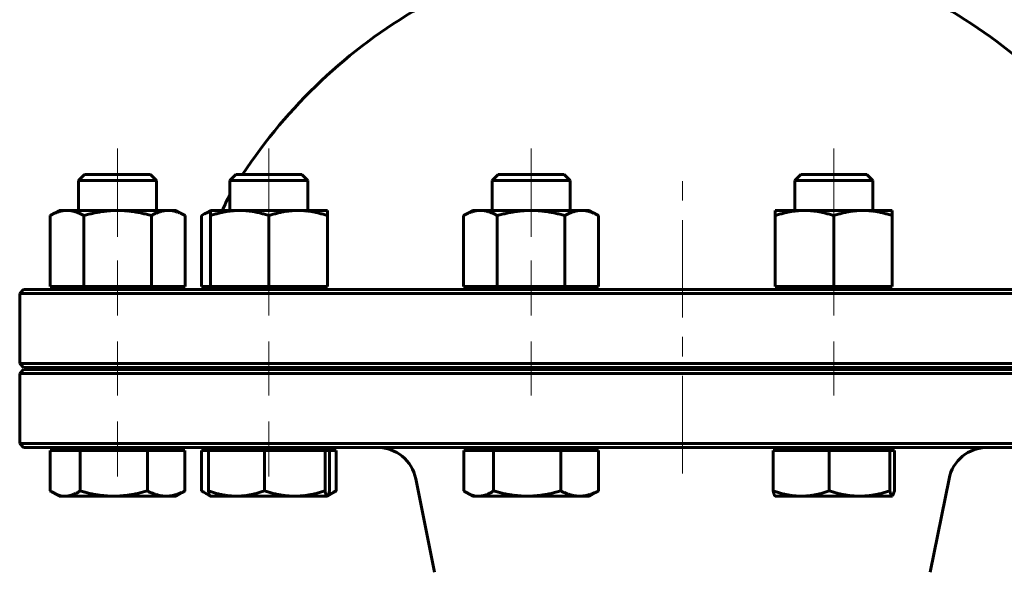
# Model space of a CAD drawing. Header units: millimetres. Extents: x 0 to 624, y -10 to 420.
# Tile 6 of 15: x 139 to 215, y 237 to 279. Entities that reach past the tile are written whole.
import ezdxf

# ---------------------------------------------------------------- set-up
doc = ezdxf.new("R2010")
doc.units = ezdxf.units.MM
for name, pattern in [('K5LT_AXLED', [12, 7.5, -1.5, 1.5, -1.5]), ('K5LT_BASIC', [0]), ('K5LT_THIN', [0])]:
    doc.linetypes.add(name, pattern=pattern)
doc.layers.add('Системный слой', color=7, linetype='Continuous')
doc.layers.add('Системный слой (1)', color=251, linetype='Continuous', true_color=0x6c6c6c)
doc.styles.add('KDIMTEXTSTYLE', font='txt', dxfattribs={"width": 0.96, "oblique": 15, "height": 5})
doc.styles.add('KTEXTSTYLE', font='txt', dxfattribs={"width": 0.96, "height": 5})
doc.dimstyles.new('KDIMSTYLE (0.20)', dxfattribs={"dimtxt": 5, "dimasz": 1, "dimexe": 2, "dimexo": 0, "dimgap": 1, "dimtad": 1, "dimlfac": 5, "dimtxsty": 'KDIMTEXTSTYLE', "dimsah": 1, "dimcen": 0, "dimdle": 1, "dimadec": 0, "dimazin": 0, "dimtfac": 0.667, "dimtmove": 0, "dimatfit": 3, "dimfxl": 1, "dimtvp": 1, "dimtolj": 1, "dimtzin": 0, "dimarcsym": 0})

# ---------------------------------------------------------------- blocks, each defined once
blk = doc.blocks.new('U0')
at = {"layer": 'Системный слой (1)', "color": 143, "linetype": 'K5LT_BASIC', "lineweight": 60, "true_color": 0x33acca}
for p, q in [((190.415, 252.564), (139.715, 252.564)), ((241.115, 252.564), (190.415, 252.564))]:
    blk.add_line(p, q, dxfattribs=at)
blk = doc.blocks.new('U1')
at = {"layer": 'Системный слой (1)', "color": 143, "linetype": 'K5LT_BASIC', "lineweight": 60, "true_color": 0x33acca}
for p, q in [((190.415, 258.714), (139.715, 258.714)), ((241.115, 258.714), (190.415, 258.714))]:
    blk.add_line(p, q, dxfattribs=at)
blk = doc.blocks.new('U2')
at = {"layer": 'Системный слой (1)', "color": 143, "linetype": 'K5LT_BASIC', "lineweight": 60, "true_color": 0x33acca}
for p, q in [((139.715, 246.564), (190.415, 246.564)), ((190.415, 246.564), (241.115, 246.564))]:
    blk.add_line(p, q, dxfattribs=at)
blk = doc.blocks.new('U7')
at = {"layer": 'Системный слой (1)', "color": 143, "linetype": 'K5LT_BASIC', "lineweight": 60, "true_color": 0x33acca}
for p, q in [((139.715, 252.714), (190.415, 252.714)), ((190.415, 252.714), (241.115, 252.714))]:
    blk.add_line(p, q, dxfattribs=at)
blk = doc.blocks.new('U8')
at = {"layer": 'Системный слой (1)', "color": 143, "linetype": 'K5LT_BASIC', "lineweight": 60, "true_color": 0x33acca}
for start, end in [(102.8395, 108.40974), (71.59026, 77.1605), (119.98201, 146.69229), (33.30771, 60.01799)]:
    blk.add_arc((190.415, 245.324), 40.5, start, end, dxfattribs=at)
blk = doc.blocks.new('U10')
at = {"layer": 'Системный слой (1)', "color": 143, "linetype": 'K5LT_BASIC', "lineweight": 60, "true_color": 0x33acca}
for p, q in [((153.642, 264.532), (153.399, 264.402)), ((153.873, 264.635), (153.642, 264.532)), ((154.095, 264.712), (153.873, 264.635))]:
    blk.add_line(p, q, dxfattribs=at)
blk = doc.blocks.new('U11')
at = {"layer": 'Системный слой (1)', "color": 143, "linetype": 'K5LT_BASIC', "lineweight": 60, "true_color": 0x33acca}
for p, q in [((173.584, 243.216), (173.641, 243.179)), ((173.641, 243.179), (173.698, 243.144)), ((173.698, 243.144), (173.753, 243.111)), ((173.753, 243.111), (174.092, 242.945)), ((174.092, 242.945), (174.414, 242.847)), ((174.414, 242.847), (174.73, 242.814))]:
    blk.add_line(p, q, dxfattribs=at)
blk = doc.blocks.new('U12')
at = {"layer": 'Системный слой (1)', "color": 143, "linetype": 'K5LT_BASIC', "lineweight": 60, "true_color": 0x33acca}
for p, q in [((153.411, 243.216), (153.468, 243.179)), ((153.468, 243.179), (153.525, 243.144)), ((153.525, 243.144), (153.581, 243.111)), ((153.581, 243.111), (153.733, 243.029)), ((153.733, 243.029), (153.881, 242.961)), ((153.881, 242.961), (154.025, 242.906))]:
    blk.add_line(p, q, dxfattribs=at)
blk = doc.blocks.new('U13')
at = {"layer": 'Системный слой (1)', "color": 143, "linetype": 'K5LT_BASIC', "lineweight": 60, "true_color": 0x33acca}
for p, q in [((141.764, 243.216), (141.821, 243.179)), ((141.821, 243.179), (141.878, 243.144)), ((141.878, 243.144), (141.934, 243.111)), ((141.934, 243.111), (142.272, 242.945)), ((142.272, 242.945), (142.594, 242.847)), ((142.594, 242.847), (142.911, 242.814))]:
    blk.add_line(p, q, dxfattribs=at)
blk = doc.blocks.new('U30')
at = {"layer": 'Системный слой (1)', "color": 143, "linetype": 'K5LT_BASIC', "lineweight": 60, "true_color": 0x33acca}
for p, q in [((206.552, 242.814), (206.559, 242.815)), ((206.559, 242.815), (206.565, 242.817)), ((206.565, 242.817), (206.572, 242.82)), ((206.572, 242.82), (206.621, 242.882)), ((206.621, 242.882), (206.671, 243.012)), ((206.671, 243.012), (206.725, 243.216))]:
    blk.add_line(p, q, dxfattribs=at)
blk = doc.blocks.new('U33')
at = {"layer": 'Системный слой (1)', "color": 143, "linetype": 'K5LT_BASIC', "lineweight": 60, "true_color": 0x33acca}
for p, q in [((163.085, 242.814), (163.092, 242.815)), ((163.092, 242.815), (163.099, 242.817)), ((163.099, 242.817), (163.105, 242.82)), ((163.105, 242.82), (163.154, 242.882)), ((163.154, 242.882), (163.204, 243.012)), ((163.204, 243.012), (163.258, 243.216))]:
    blk.add_line(p, q, dxfattribs=at)
blk = doc.blocks.new('U37')
at = {"layer": 'Системный слой (1)', "color": 143, "linetype": 'K5LT_BASIC', "lineweight": 60, "true_color": 0x33acca}
for p, q in [((163.187, 242.961), (163.378, 243.031)), ((163.378, 243.031), (163.575, 243.116)), ((163.575, 243.116), (163.78, 243.216))]:
    blk.add_line(p, q, dxfattribs=at)
blk = doc.blocks.new('U38')
at = {"layer": 'Системный слой (1)', "color": 143, "linetype": 'K5LT_BASIC', "lineweight": 60, "true_color": 0x33acca}
for p, q in [((199.783, 267.564), (199.522, 267.564)), ((204.602, 267.564), (199.783, 267.564))]:
    blk.add_line(p, q, dxfattribs=at)
blk = doc.blocks.new('D5')
at = {"layer": 'Системный слой (1)'}
for points in [[(449.142, 194.591), (453.233, 197.539), (448.518, 195.751), (449.27, 195.408)], [(367.807, 151.589), (372.523, 153.378), (371.771, 153.721), (371.899, 154.537)]]:
    blk.add_hatch(color=7, dxfattribs=at).paths.add_polyline_path(points)
at = {"layer": 'Системный слой (1)', "color": 7, "linetype": 'K5LT_THIN', "lineweight": 18, "true_color": 0xffffff}
for p, q in [((453.233, 197.539), (466.619, 204.74)), ((466.619, 204.74), (484.742, 204.74)), ((367.807, 151.589), (453.233, 197.539)), ((448.518, 195.751), (453.233, 197.539)), ((453.233, 197.539), (449.142, 194.591)), ((449.27, 195.408), (448.518, 195.751)), ((449.142, 194.591), (449.27, 195.408)), ((367.807, 151.589), (371.899, 154.537)), ((371.899, 154.537), (371.771, 153.721)), ((372.523, 153.378), (367.807, 151.589)), ((371.771, 153.721), (372.523, 153.378))]:
    blk.add_line(p, q, dxfattribs=at)
blk.add_wipeout([(468.619, 205.74), (468.619, 213.122), (482.177, 213.122), (482.177, 205.74)]).dxf.layer = 'Системный слой (1)'
at = {"layer": 'Системный слой (1)', "color": 7, "char_height": 5, "attachment_point": 1, "style": 'KTEXTSTYLE'}
for s, insert in [('\\fArial|b0|c204|p34;\\H5.0;\\W1.000;\\Q15;\\fGOST Type AU|b0|i0|c204|p34;\\Q15;\\W0.960;⌀', (468.619, 212.327)), ('\\fArial|b0|c204|p34;\\H5.0;\\W1.000;\\Q15;\\fGOST Type AU|b0|i0|c204|p34;\\Q15;\\W0.960;485', (471.926, 212.327))]:
    blk.add_mtext(s, dxfattribs=dict(at, insert=insert))
blk = doc.blocks.new('KDIMARROW_01')
at = {"layer": 'Системный слой'}
blk.add_hatch(color=0, dxfattribs=at).paths.add_polyline_path([(-5, -0.658), (0, 0), (-5, 0.658), (-4.5, 0)])
at = {"layer": 'Системный слой', "color": 0, "linetype": 'K5LT_THIN', "lineweight": 18}
for p, q in [((-4.5, 0), (-5, 0.658)), ((-5, 0.658), (0, 0)), ((0, 0), (-5, -0.658)), ((-5, -0.658), (-4.5, 0))]:
    blk.add_line(p, q, dxfattribs=at)
at = {"layer": 'Системный слой (1)', "color": 0, "linetype": 'K5LT_THIN', "lineweight": 18}
blk.add_line((190.415, 174.564), (190.215, 174.564), dxfattribs=at)
blk = doc.blocks.new('D9')
at = {"layer": 'Системный слой (1)'}
for points in [[(373.924, 186.519), (374.603, 186.99), (369.646, 187.917), (374.194, 185.738)], [(451.395, 161.211), (446.846, 163.39), (447.117, 162.609), (446.437, 162.138)]]:
    blk.add_hatch(color=7, dxfattribs=at).paths.add_polyline_path(points)
at = {"layer": 'Системный слой (1)', "color": 7, "linetype": 'K5LT_THIN', "lineweight": 18, "true_color": 0xffffff}
for p, q in [((369.646, 187.917), (374.603, 186.99)), ((374.194, 185.738), (369.646, 187.917)), ((369.646, 187.917), (451.395, 161.211)), ((374.603, 186.99), (373.924, 186.519)), ((373.924, 186.519), (374.194, 185.738)), ((447.117, 162.609), (446.846, 163.39)), ((446.846, 163.39), (451.395, 161.211)), ((446.437, 162.138), (447.117, 162.609)), ((451.395, 161.211), (446.437, 162.138)), ((451.395, 161.211), (468.619, 155.585)), ((468.619, 155.585), (486.875, 155.585))]:
    blk.add_line(p, q, dxfattribs=at)
blk.add_wipeout([(470.619, 156.585), (470.619, 163.966), (484.304, 163.966), (484.304, 156.585)]).dxf.layer = 'Системный слой (1)'
at = {"layer": 'Системный слой (1)', "color": 7, "char_height": 5, "attachment_point": 1, "style": 'KTEXTSTYLE'}
for s, insert in [('\\fArial|b0|c204|p34;\\H5.0;\\W1.000;\\Q15;\\fGOST Type AU|b0|i0|c204|p34;\\Q15;\\W0.960;⌀', (470.619, 163.172)), ('\\fArial|b0|c204|p34;\\H5.0;\\W1.000;\\Q15;\\fGOST Type AU|b0|i0|c204|p34;\\Q15;\\W0.960;430', (473.926, 163.172))]:
    blk.add_mtext(s, dxfattribs=dict(at, insert=insert))

msp = doc.modelspace()

# ---------------------------------------------------------------- linework, layer by layer
at = {"layer": 'Системный слой (1)', "color": 30, "linetype": 'K5LT_AXLED', "lineweight": 18, "true_color": 0xff8000}
for p, q in [((146.9486, 269.5641), (146.9486, 262.76)), ((158.5954, 269.5641), (158.5954, 262.76)), ((178.7684, 269.5641), (178.7684, 262.76)), ((202.0621, 269.5641), (202.0621, 262.76)), ((190.4152, 244.5641), (190.4152, 268.1848)), ((146.9486, 260.9541), (146.9486, 256.7141)), ((158.5954, 260.9541), (158.5954, 256.7141)), ((178.7684, 260.9541), (178.7684, 256.7141)), ((202.0621, 260.9541), (202.0621, 256.7141)), ((146.9486, 254.7141), (146.9486, 250.5641)), ((158.5954, 254.7141), (158.5954, 250.5641)), ((178.7684, 254.7141), (178.7684, 250.5641)), ((202.0621, 254.7141), (202.0621, 250.5641)), ((146.9486, 248.5641), (146.9486, 244.3241)), ((158.5954, 248.5641), (158.5954, 244.3241))]:
    msp.add_line(p, q, dxfattribs=at)
at = {"layer": 'Системный слой (1)', "color": 143, "linetype": 'K5LT_BASIC', "lineweight": 60, "true_color": 0x33acca}
for p, q in [((144.4086, 267.5641), (143.9486, 267.104)), ((149.4885, 267.5641), (144.4086, 267.5641)), ((149.4885, 267.5641), (149.9486, 267.104)), ((156.0555, 267.5641), (155.5954, 267.104)), ((161.1353, 267.5641), (156.0555, 267.5641)), ((161.1353, 267.5641), (161.5954, 267.104)), ((176.2284, 267.5641), (175.7684, 267.104)), ((181.3083, 267.5641), (176.2284, 267.5641)), ((181.3083, 267.5641), (181.7684, 267.104)), ((199.5222, 267.5641), (199.0621, 267.104)), ((204.602, 267.5641), (205.0621, 267.104)), ((143.9486, 264.8041), (143.9486, 267.104)), ((143.9486, 267.104), (148.2727, 267.104)), ((148.2727, 267.104), (149.9486, 267.104)), ((149.9486, 264.8041), (149.9486, 267.104)), ((155.5954, 267.104), (161.0881, 267.104)), ((155.5954, 264.8041), (155.5954, 267.104)), ((161.0881, 267.104), (161.5954, 267.104)), ((161.5954, 264.8041), (161.5954, 267.104)), ((175.7684, 264.8041), (175.7684, 267.104)), ((175.7684, 267.104), (181.7617, 267.104)), ((181.7617, 267.104), (181.7684, 267.104)), ((181.7684, 264.8041), (181.7684, 267.104)), ((199.0621, 264.8041), (199.0621, 267.104)), ((199.0621, 267.104), (199.3701, 267.104)), ((199.3701, 267.104), (205.0621, 267.104)), ((205.0621, 264.8041), (205.0621, 267.104)), ((142.4486, 264.8041), (141.7524, 264.4022)), ((142.4486, 264.8041), (143.0514, 264.8041)), ((143.0514, 264.8041), (146.9486, 264.8041)), ((146.9486, 264.8041), (150.8457, 264.8041)), ((150.8457, 264.8041), (151.4486, 264.8041)), ((151.4486, 264.8041), (152.1447, 264.4022)), ((154.0954, 264.8041), (153.3993, 264.4022)), ((154.0954, 264.8041), (156.3454, 264.8041)), ((154.0954, 264.4022), (154.0954, 264.8041)), ((156.3454, 264.8041), (160.8454, 264.8041)), ((160.8454, 264.8041), (163.0954, 264.8041)), ((163.0954, 264.8041), (163.0954, 264.4022)), ((174.2684, 264.8041), (173.5722, 264.4022)), ((174.2684, 264.8041), (174.8712, 264.8041)), ((174.8712, 264.8041), (178.7684, 264.8041)), ((178.7684, 264.8041), (182.6655, 264.8041)), ((182.6655, 264.8041), (183.2684, 264.8041)), ((183.2684, 264.8041), (183.9645, 264.4022)), ((197.5621, 264.8041), (199.8121, 264.8041)), ((197.5621, 264.4022), (197.5621, 264.8041)), ((199.8121, 264.8041), (204.3121, 264.8041)), ((204.3121, 264.8041), (206.5621, 264.8041)), ((206.5621, 264.8041), (206.5621, 264.4022)), ((141.7524, 258.9541), (141.7524, 264.4022)), ((144.3505, 258.9541), (144.3505, 264.4022)), ((149.5466, 258.9541), (149.5466, 264.4022)), ((152.1447, 258.9541), (152.1447, 264.4022)), ((153.3993, 258.9541), (153.3993, 264.4022)), ((154.0954, 258.9541), (154.0954, 264.4022)), ((158.5954, 258.9541), (158.5954, 264.4022)), ((163.0954, 258.9541), (163.0954, 264.4022)), ((173.5722, 258.9541), (173.5722, 264.4022)), ((176.1703, 258.9541), (176.1703, 264.4022)), ((181.3664, 258.9541), (181.3664, 264.4022)), ((183.9645, 258.9541), (183.9645, 264.4022)), ((197.5621, 258.9541), (197.5621, 264.4022)), ((202.0621, 258.9541), (202.0621, 264.4022)), ((206.5621, 258.9541), (206.5621, 264.4022)), ((139.7152, 258.7141), (139.4152, 258.4141)), ((139.4152, 253.0141), (139.4152, 258.4141)), ((139.4152, 258.4141), (190.4152, 258.4141)), ((141.7524, 258.9541), (144.3505, 258.9541)), ((142.7636, 258.7141), (142.7636, 258.9541)), ((144.3505, 258.9541), (149.5466, 258.9541)), ((149.5466, 258.9541), (152.1447, 258.9541)), ((151.1336, 258.7141), (151.1336, 258.9541)), ((153.3993, 258.9541), (154.0954, 258.9541)), ((154.0954, 258.9541), (158.5954, 258.9541)), ((154.4104, 258.7141), (154.4104, 258.9541)), ((158.5954, 258.9541), (163.0954, 258.9541)), ((162.7804, 258.7141), (162.7804, 258.9541)), ((173.5722, 258.9541), (176.1703, 258.9541)), ((174.5834, 258.7141), (174.5834, 258.9541)), ((176.1703, 258.9541), (181.3664, 258.9541)), ((181.3664, 258.9541), (183.9645, 258.9541)), ((182.9534, 258.7141), (182.9534, 258.9541)), ((190.4152, 258.4141), (241.4152, 258.4141)), ((197.5621, 258.9541), (202.0621, 258.9541)), ((197.8771, 258.7141), (197.8771, 258.9541)), ((202.0621, 258.9541), (206.5621, 258.9541)), ((206.2471, 258.7141), (206.2471, 258.9541)), ((190.4152, 253.0141), (139.4152, 253.0141)), ((139.7152, 252.7141), (139.4152, 253.0141)), ((139.7152, 252.5641), (139.4152, 252.2641)), ((143.9486, 252.5641), (143.9486, 252.7141)), ((149.9486, 252.5641), (149.9486, 252.7141)), ((154.4152, 252.5641), (154.4152, 252.7141)), ((155.5954, 252.5641), (155.5954, 252.7141)), ((161.5954, 252.5641), (161.5954, 252.7141)), ((175.7684, 252.5641), (175.7684, 252.7141)), ((181.7684, 252.5641), (181.7684, 252.7141)), ((241.4152, 253.0141), (190.4152, 253.0141)), ((199.0621, 252.5641), (199.0621, 252.7141)), ((205.0621, 252.5641), (205.0621, 252.7141)), ((139.4152, 246.8641), (139.4152, 252.2641)), ((139.4152, 252.2641), (190.4152, 252.2641)), ((190.4152, 252.2641), (241.4152, 252.2641)), ((190.4152, 246.8641), (139.4152, 246.8641)), ((139.7152, 246.5641), (139.4152, 246.8641)), ((141.7639, 246.3241), (141.7639, 243.216)), ((141.7639, 246.3241), (142.9106, 246.3241)), ((142.4486, 246.3241), (142.4486, 246.5641)), ((142.9106, 246.3241), (144.0573, 246.3241)), ((144.0573, 246.3241), (146.6496, 246.3241)), ((144.0573, 246.3241), (144.0573, 243.216)), ((146.6496, 246.3241), (149.242, 246.3241)), ((149.242, 246.3241), (149.242, 243.216)), ((149.242, 246.3241), (150.6876, 246.3241)), ((150.6876, 246.3241), (152.1332, 246.3241)), ((151.4486, 246.3241), (151.4486, 246.5641)), ((152.1332, 246.3241), (152.1332, 243.216)), ((153.4107, 246.3241), (153.9328, 246.3241)), ((153.4107, 246.3241), (153.4107, 243.216)), ((153.9328, 246.3241), (156.0915, 246.3241)), ((153.9328, 246.3241), (153.9328, 243.216)), ((154.0954, 246.3241), (154.0954, 246.5641)), ((156.0915, 246.3241), (158.2502, 246.3241)), ((158.2502, 246.3241), (158.2502, 243.216)), ((158.2502, 246.3241), (160.5816, 246.3241)), ((160.5816, 246.3241), (162.9129, 246.3241)), ((162.9129, 246.3241), (163.0855, 246.3241)), ((162.9129, 246.3241), (162.9129, 243.216)), ((163.0855, 246.3241), (163.2581, 246.3241)), ((163.0954, 246.3241), (163.0954, 246.5641)), ((163.2581, 246.3241), (163.7801, 246.3241)), ((163.2581, 246.3241), (163.2581, 243.216)), ((163.7801, 246.3241), (163.7801, 243.216)), ((173.5837, 246.3241), (173.5837, 243.216)), ((173.5837, 246.3241), (174.7304, 246.3241)), ((174.2684, 246.3241), (174.2684, 246.5641)), ((174.7304, 246.3241), (175.8771, 246.3241)), ((175.8771, 246.3241), (178.4694, 246.3241)), ((175.8771, 246.3241), (175.8771, 243.216)), ((178.4694, 246.3241), (181.0618, 246.3241)), ((181.0618, 246.3241), (181.0618, 243.216)), ((181.0618, 246.3241), (182.5074, 246.3241)), ((182.5074, 246.3241), (183.953, 246.3241)), ((183.2684, 246.3241), (183.2684, 246.5641)), ((183.953, 246.3241), (183.953, 243.216)), ((241.4152, 246.8641), (190.4152, 246.8641)), ((197.3994, 246.3241), (197.3994, 243.216)), ((197.3994, 246.3241), (199.5582, 246.3241)), ((197.5621, 246.3241), (197.5621, 246.5641)), ((199.5582, 246.3241), (201.7169, 246.3241)), ((201.7169, 246.3241), (201.7169, 243.216)), ((201.7169, 246.3241), (204.0482, 246.3241)), ((204.0482, 246.3241), (206.3796, 246.3241)), ((206.3796, 246.3241), (206.3796, 243.216)), ((206.3796, 246.3241), (206.5521, 246.3241)), ((206.5521, 246.3241), (206.7247, 246.3241)), ((206.5621, 246.3241), (206.5621, 246.5641)), ((206.7247, 246.3241), (206.7247, 243.216)), ((171.3372, 236.9544), (169.8975, 244.1525)), ((209.4933, 236.9544), (210.9329, 244.1525)), ((142.4486, 242.8141), (141.9337, 243.1114)), ((142.9106, 242.8141), (142.4486, 242.8141)), ((146.6496, 242.8141), (142.9106, 242.8141)), ((150.6876, 242.8141), (146.6496, 242.8141)), ((151.4486, 242.8141), (150.6876, 242.8141)), ((151.4486, 242.8141), (151.9635, 243.1114)), ((154.0855, 242.8198), (153.5805, 243.1114)), ((154.0954, 242.8141), (154.0855, 242.8198)), ((156.0915, 242.8141), (154.0954, 242.8141)), ((160.5816, 242.8141), (156.0915, 242.8141)), ((163.0855, 242.8141), (160.5816, 242.8141)), ((163.0954, 242.8141), (163.0855, 242.8141)), ((163.0954, 242.8141), (163.1054, 242.8198)), ((163.1054, 242.8198), (163.6103, 243.1114)), ((174.2684, 242.8141), (173.7535, 243.1114)), ((174.7304, 242.8141), (174.2684, 242.8141)), ((178.4694, 242.8141), (174.7304, 242.8141)), ((182.5074, 242.8141), (178.4694, 242.8141)), ((183.2684, 242.8141), (182.5074, 242.8141)), ((183.2684, 242.8141), (183.7833, 243.1114)), ((197.5621, 242.8141), (197.5521, 242.8198)), ((199.5582, 242.8141), (197.5621, 242.8141)), ((204.0482, 242.8141), (199.5582, 242.8141)), ((206.5521, 242.8141), (204.0482, 242.8141)), ((206.5621, 242.8141), (206.5521, 242.8141)), ((206.5621, 242.8141), (206.572, 242.8198))]:
    msp.add_line(p, q, dxfattribs=at)
for centre, radius, start, end in [((163.4152, 261.5491), 9, 150.327271, 158.797445), ((153.5152, 259.6141), 0.9, 270, 312.833428), ((166.9558, 243.5641), 3, 11.309932, 90), ((213.8746, 243.5641), 3, 90, 168.690068)]:
    msp.add_arc(centre, radius, start, end, dxfattribs=at)
for points, weights in [([(143.0514, 264.8041), (142.4486, 264.8041), (141.7524, 264.4022)], [1, 1.0379548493, 1]), ([(144.3505, 264.4022), (143.6543, 264.8041), (143.0514, 264.8041)], [1, 1.0379548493, 1]), ([(146.9486, 264.8041), (145.7428, 264.8041), (144.3505, 264.4022)], [1, 1.0379548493, 1]), ([(149.5466, 264.4022), (148.1543, 264.8041), (146.9486, 264.8041)], [1, 1.0379548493, 1]), ([(150.8457, 264.8041), (150.2428, 264.8041), (149.5466, 264.4022)], [1, 1.0379548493, 1]), ([(152.1447, 264.4022), (151.4486, 264.8041), (150.8457, 264.8041)], [1, 1.0379548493, 1]), ([(156.3454, 264.8041), (155.3012, 264.8041), (154.0954, 264.4022)], [1, 1.0379548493, 1]), ([(158.5954, 264.4022), (157.3896, 264.8041), (156.3454, 264.8041)], [1, 1.0379548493, 1]), ([(160.8454, 264.8041), (159.8012, 264.8041), (158.5954, 264.4022)], [1, 1.0379548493, 1]), ([(163.0954, 264.4022), (161.8896, 264.8041), (160.8454, 264.8041)], [1, 1.0379548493, 1]), ([(174.8712, 264.8041), (174.2684, 264.8041), (173.5722, 264.4022)], [1, 1.0379548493, 1]), ([(176.1703, 264.4022), (175.4741, 264.8041), (174.8712, 264.8041)], [1, 1.0379548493, 1]), ([(178.7684, 264.8041), (177.5626, 264.8041), (176.1703, 264.4022)], [1, 1.0379548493, 1]), ([(181.3664, 264.4022), (179.9741, 264.8041), (178.7684, 264.8041)], [1, 1.0379548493, 1]), ([(182.6655, 264.8041), (182.0626, 264.8041), (181.3664, 264.4022)], [1, 1.0379548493, 1]), ([(183.9645, 264.4022), (183.2684, 264.8041), (182.6655, 264.8041)], [1, 1.0379548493, 1]), ([(199.8121, 264.8041), (198.7678, 264.8041), (197.5621, 264.4022)], [1, 1.0379548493, 1]), ([(202.0621, 264.4022), (200.8563, 264.8041), (199.8121, 264.8041)], [1, 1.0379548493, 1]), ([(204.3121, 264.8041), (203.2678, 264.8041), (202.0621, 264.4022)], [1, 1.0379548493, 1]), ([(206.5621, 264.4022), (205.3563, 264.8041), (204.3121, 264.8041)], [1, 1.0379548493, 1]), ([(142.9106, 242.8141), (143.4428, 242.8141), (144.0573, 243.216)], [1, 1.0379548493, 1]), ([(144.0573, 243.216), (145.4465, 242.8141), (146.6496, 242.8141)], [1, 1.0379548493, 1]), ([(146.6496, 242.8141), (147.8527, 242.8141), (149.242, 243.216)], [1, 1.0379548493, 1]), ([(149.242, 243.216), (150.0167, 242.8141), (150.6876, 242.8141)], [1, 1.0379548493, 1]), ([(150.6876, 242.8141), (151.3585, 242.8141), (152.1332, 243.216)], [1, 1.0379548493, 1]), ([(152.1332, 243.216), (152.0468, 243.1595), (151.9635, 243.1114)], [1, 1.00516756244, 1.00892799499]), ([(153.9328, 243.216), (155.0896, 242.8141), (156.0915, 242.8141)], [1, 1.0379548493, 1]), ([(154.0855, 242.8198), (154.0145, 242.8608), (153.9328, 243.216)], [1.00802189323, 1.03339643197, 1]), ([(156.0915, 242.8141), (157.0934, 242.8141), (158.2502, 243.216)], [1, 1.0379548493, 1]), ([(158.2502, 243.216), (159.4996, 242.8141), (160.5816, 242.8141)], [1, 1.0379548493, 1]), ([(160.5816, 242.8141), (161.6635, 242.8141), (162.9129, 243.216)], [1, 1.0379548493, 1]), ([(162.9129, 243.216), (163.0054, 242.8141), (163.0855, 242.8141)], [1, 1.0379548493, 1]), ([(163.7801, 243.216), (163.6937, 243.1595), (163.6103, 243.1114)], [1, 1.00516756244, 1.00892799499]), ([(174.7304, 242.8141), (175.2626, 242.8141), (175.8771, 243.216)], [1, 1.0379548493, 1]), ([(175.8771, 243.216), (177.2663, 242.8141), (178.4694, 242.8141)], [1, 1.0379548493, 1]), ([(178.4694, 242.8141), (179.6725, 242.8141), (181.0618, 243.216)], [1, 1.0379548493, 1]), ([(181.0618, 243.216), (181.8365, 242.8141), (182.5074, 242.8141)], [1, 1.0379548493, 1]), ([(182.5074, 242.8141), (183.1783, 242.8141), (183.953, 243.216)], [1, 1.0379548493, 1]), ([(183.953, 243.216), (183.8666, 243.1595), (183.7833, 243.1114)], [1, 1.00516772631, 1.00892823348]), ([(197.5521, 242.8198), (197.4812, 242.8608), (197.3994, 243.216)], [1.00802189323, 1.03339643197, 1]), ([(197.3994, 243.216), (198.5563, 242.8141), (199.5582, 242.8141)], [1, 1.0379548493, 1]), ([(199.5582, 242.8141), (200.56, 242.8141), (201.7169, 243.216)], [1, 1.0379548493, 1]), ([(201.7169, 243.216), (202.9663, 242.8141), (204.0482, 242.8141)], [1, 1.0379548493, 1]), ([(204.0482, 242.8141), (205.1302, 242.8141), (206.3796, 243.216)], [1, 1.0379548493, 1]), ([(206.3796, 243.216), (206.472, 242.8141), (206.5521, 242.8141)], [1, 1.0379548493, 1])]:
    msp.add_rational_spline(points, weights, degree=2, dxfattribs=at)

# ---------------------------------------------------------------- block references
at = {"layer": 'Системный слой (1)'}
for name in ['U8', 'U38', 'U10', 'U1', 'U7', 'U0', 'U2', 'U13', 'U12', 'U33', 'U37', 'U11', 'U30']:
    msp.add_blockref(name, (0, 0), dxfattribs=at)

# ---------------------------------------------------------------- next in the draw order: dimensions: what is measured, and where the dimension line sits
at = {"layer": 'Системный слой (1)', "color": 7}
dim = msp.add_diameter_dim_2p(p1=(196.9562, 59.6876), p2=(624.0844, 289.4407), dimstyle='KDIMSTYLE (0.20)', override={"dimtih": 1, "dimtoh": 1, "dimpost": '\\fGOST Type AU|b0|c204|p34;\\H5.0;\\W0.960;\\Q15;<>', "dimblk1": 'KDIMARROW_01', "dimblk2": 'KDIMARROW_01', "dimclrt": 7, "dimtol": 1, "dimtp": 0, "dimtm": 0, "dimtdec": 5, "dimtmove": 1, "dimatfit": 2, "dimtolj": 1}, dxfattribs=at)
dim.commit()
dim.dimension.update_dxf_attribs({"geometry": 'D5', "text_midpoint": (468.6191, 204.7398), "dimtype": 163})

# ---------------------------------------------------------------- next in the draw order: dimensions: what is measured, and where the dimension line sits
dim = msp.add_diameter_dim_2p(p1=(206.149, 241.3275), p2=(614.8917, 107.8007), dimstyle='KDIMSTYLE (0.20)', override={"dimtih": 1, "dimtoh": 1, "dimpost": '\\fGOST Type AU|b0|c204|p34;\\H5.0;\\W0.960;\\Q15;<>', "dimblk1": 'KDIMARROW_01', "dimblk2": 'KDIMARROW_01', "dimclrt": 7, "dimtol": 1, "dimtp": 0, "dimtm": 0, "dimtdec": 5, "dimtmove": 1, "dimatfit": 2, "dimtolj": 1}, dxfattribs=at)
dim.commit()
dim.dimension.update_dxf_attribs({"geometry": 'D9', "text_midpoint": (470.6191, 155.5846), "dimtype": 163})

doc.saveas('drawing.dxf')
